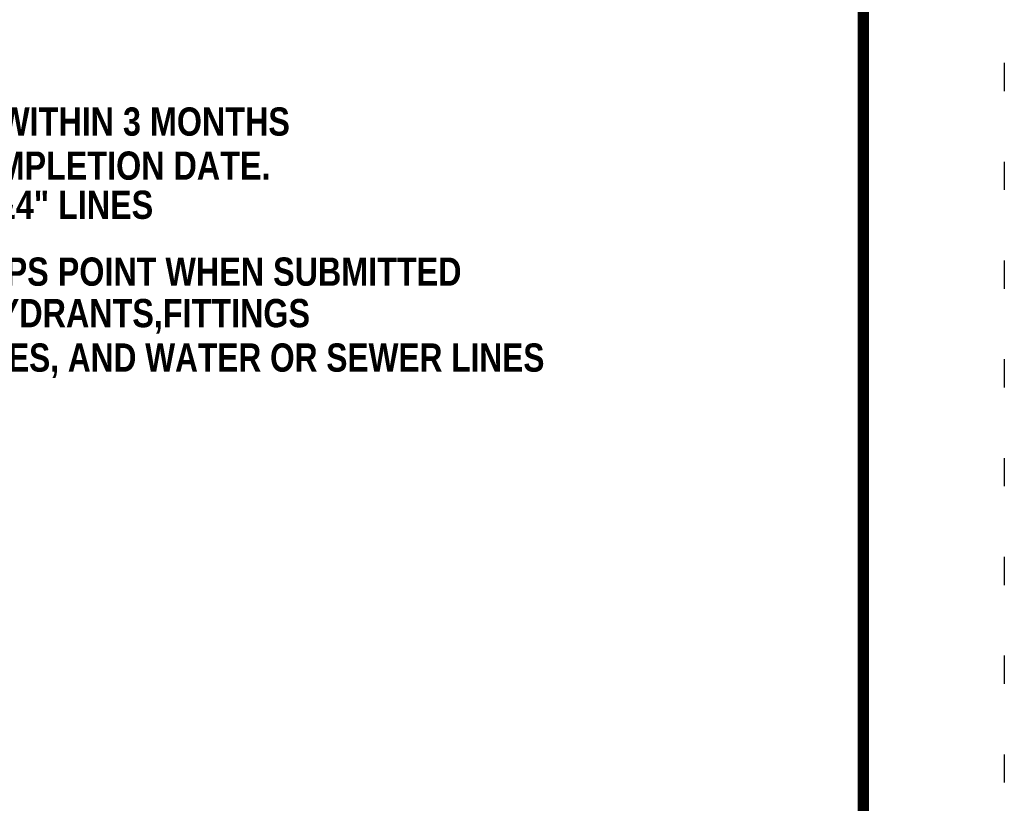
# Model space of a CAD drawing. Header units: inches. Extents: x 1 to 9.5, y 12 to 23.
# Tile 158 of 159: x 6 to 9.5, y 14.8 to 17.6. Entities that reach past the tile are written whole.
import ezdxf

# ---------------------------------------------------------------- set-up
doc = ezdxf.new("R2010")
doc.units = ezdxf.units.IN
doc.header["$MEASUREMENT"] = 0
doc.linetypes.add('DOT2', pattern=[0.125, 0, -0.125])
doc.layers.add('BORDER', color=7, linetype='Continuous')
doc.layers.add('WATERLINE-NOTES', color=7, linetype='Continuous')
doc.styles.add('TECHNICAL', font='techb___.ttf', dxfattribs={"height": 0.1})

msp = doc.modelspace()

# ---------------------------------------------------------------- linework, layer by layer
at = {"layer": 'BORDER', "const_width": 0.04}
msp.add_lwpolyline([(1.5, 12.5), (1.5, 22.5), (9, 22.5), (9, 12.5)], close=True, dxfattribs=at)
at = {"layer": 'Defpoints', "linetype": 'DOT2', "ltscale": 2}
msp.add_lwpolyline([(1, 12), (1, 23), (9.5, 23), (9.5, 12)], close=True, dxfattribs=at)

# ---------------------------------------------------------------- texts
at = {"layer": 'WATERLINE-NOTES', "style": 'TECHNICAL'}
for s, p in [('32. AS-BUILTS DRAWINGS (MAPS) MUST BE PROVIDED TO BCWSD WITHIN 3 MONTHS', (2.1632, 17.1423)), ('OF THE BACTERIA TEST, WHICH MARKS THE WATER LINE COMPLETION DATE.', (2.4507, 16.9861)), ('FOR 6" AND LARGER LINES/ AND WITHIN ONE MONTH FOR 2"&4" LINES', (2.4507, 16.8474)), ('33. AS-BUILTS FOR 6" & LARGER LINES ARE REQUIRED TO HAVE GPS POINT WHEN SUBMITTED', (2.1632, 16.6105)), ('FOR APPROVAL THEY ARE TO POINT OUT THE FOLLOWING;HYDRANTS,FITTINGS', (2.4507, 16.4634))]:
    msp.add_text(s, height=0.1, dxfattribs=at).set_placement(p)
at = {"layer": 'WATERLINE-NOTES', "style": 'TECHNICAL', "width": 0.98}
msp.add_text('CURB BOXES, METER WELLS, MAN HOLES, CLEAN OUTS, VALVES, AND WATER OR SEWER LINES ', height=0.1, dxfattribs=at).set_placement((2.4507, 16.306))

doc.saveas('drawing.dxf')
